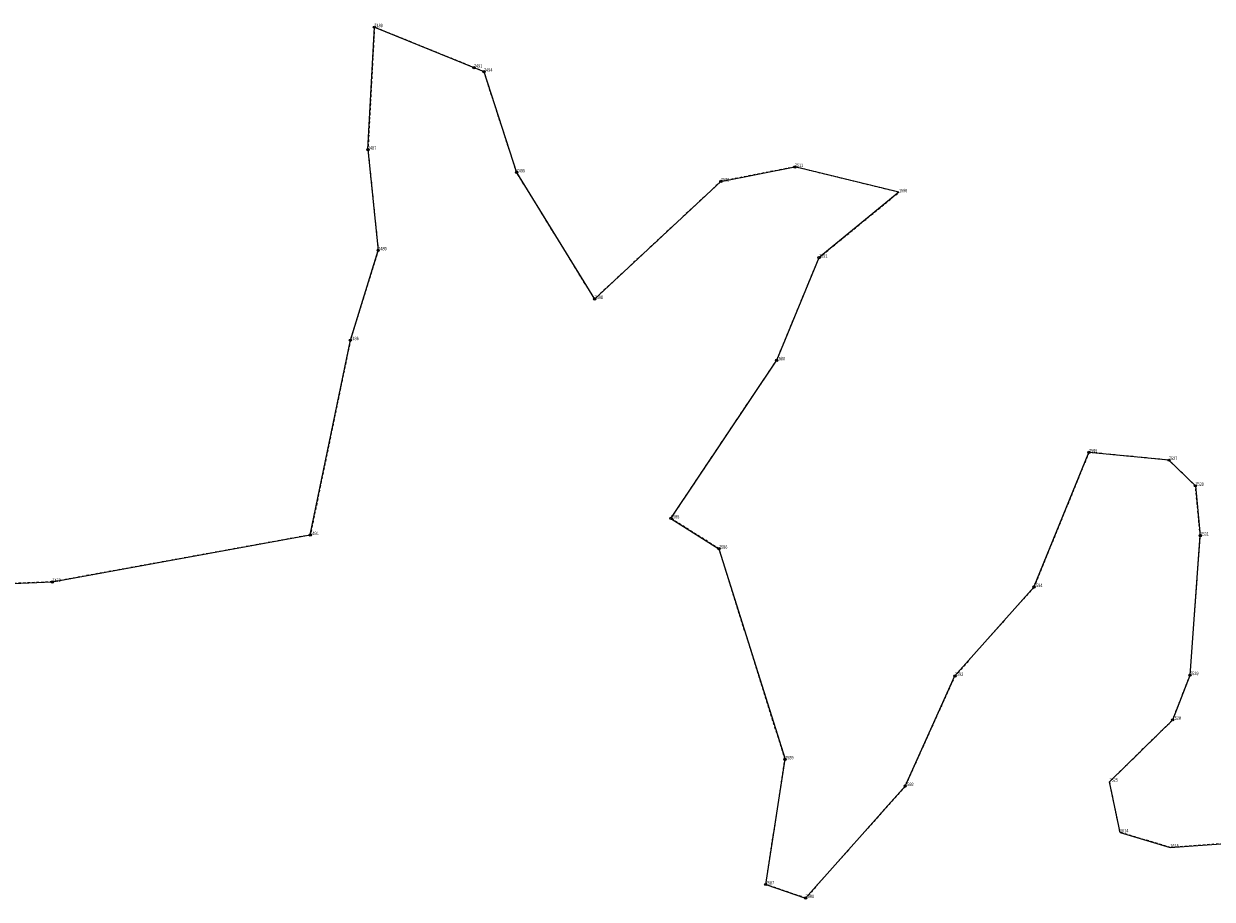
# Model space of a CAD drawing. Header units: metres. Extents: x 6524698 to 6533081, y 5883213 to 5896811.
# Tile 22 of 131: x 6529299 to 6529563, y 5886650 to 5886844. Entities that reach past the tile are written whole.
import ezdxf

# ---------------------------------------------------------------- set-up
doc = ezdxf.new("R2010")
doc.units = ezdxf.units.M
doc.linetypes.add('mapa zasadnicza$0$219-500', pattern=[0])
doc.linetypes.add('mapa zasadnicza$0$egug-500', pattern=[1, 0.5, -0.5])
for name, color, linetype in [('mapa zasadnicza$0$202-punkt graniczny', 7, 'Continuous'), ('mapa zasadnicza$0$202-punkt graniczny-Atr103', 7, 'Continuous'), ('mapa zasadnicza$0$203-punkt graniczny', 7, 'Continuous'), ('mapa zasadnicza$0$203-punkt graniczny-Atr104', 7, 'Continuous'), ('mapa zasadnicza$0$218-kontur użytku gruntowego', 7, 'Continuous'), ('mapa zasadnicza$0$219-działka ewidencyjna', 7, 'Continuous')]:
    doc.layers.add(name, color=color, linetype=linetype)
doc.styles.add('mapa zasadnicza$0$STANDARD', font='Working1250', dxfattribs={"width": 0.75})

# ---------------------------------------------------------------- blocks, each defined once
blk = doc.blocks.new('mapa zasadnicza$0$203')
at = {"linetype": 'Continuous', "lineweight": 0}
h = blk.add_hatch(color=0, dxfattribs=at)
edge = h.paths.add_edge_path()
edge.add_arc((0, 0), 0.045, 0, 360)
blk = doc.blocks.new('mapa zasadnicza$0$202')
at = {"color": 0, "linetype": 'Continuous', "lineweight": 0}
blk.add_circle((0, 0), 0.25, dxfattribs=at)

msp = doc.modelspace()

# ---------------------------------------------------------------- linework, layer by layer
at = {"layer": 'mapa zasadnicza$0$218-kontur użytku gruntowego', "color": 3, "linetype": 'mapa zasadnicza$0$egug-500', "lineweight": 18, "flags": 128}
for points in [[(6529376.76, 5886843.72), (6529375.32, 5886816.52)], [(6529398.87, 5886834.75), (6529376.76, 5886843.72)], [(6529401.09, 5886833.84), (6529398.87, 5886834.75)], [(6529408.35, 5886811.46), (6529401.09, 5886833.84)], [(6529375.32, 5886816.52), (6529377.6, 5886794.11)], [(6529425.67, 5886783.31), (6529408.35, 5886811.46)], [(6529470.16, 5886812.67), (6529453.72, 5886809.46)], [(6529493.27, 5886807.04), (6529470.16, 5886812.67)], [(6529453.72, 5886809.46), (6529425.67, 5886783.31)], [(6529475.53, 5886792.51), (6529493.27, 5886807.04)], [(6529377.6, 5886794.11), (6529371.42, 5886774.16)], [(6529466.11, 5886769.7), (6529475.53, 5886792.51)], [(6529371.42, 5886774.16), (6529362.51, 5886730.87)], [(6529442.63, 5886734.56), (6529466.11, 5886769.7)], [(6529535.47, 5886749.22), (6529523.26, 5886719.3)], [(6529553.24, 5886747.5), (6529535.47, 5886749.22)], [(6529559.12, 5886741.79), (6529553.24, 5886747.5)], [(6529560.21, 5886730.69), (6529559.12, 5886741.79)], [(6529453.3, 5886727.81), (6529442.63, 5886734.56)], [(6529362.51, 5886730.87), (6529305.23, 5886720.44)], [(6529557.94, 5886699.71), (6529560.21, 5886730.69)], [(6529467.98, 5886681.01), (6529453.3, 5886727.81)], [(6529305.23, 5886720.44), (6529280.7, 5886719.44)], [(6529523.26, 5886719.3), (6529505.7, 5886699.54)], [(6529505.7, 5886699.54), (6529494.66, 5886675.06)], [(6529554.08, 5886689.79), (6529557.94, 5886699.71)], [(6529540.05, 5886676.04), (6529554.08, 5886689.79)], [(6529463.69, 5886653.19), (6529467.98, 5886681.01)], [(6529494.66, 5886675.06), (6529472.54, 5886650.16)], [(6529542.38, 5886664.78), (6529540.05, 5886676.04)], [(6529553.55, 5886661.42), (6529542.38, 5886664.78)], [(6529581.2, 5886663.4), (6529553.55, 5886661.42)], [(6529472.54, 5886650.16), (6529463.69, 5886653.19)]]:
    msp.add_lwpolyline(points, dxfattribs=at)
at = {"layer": 'mapa zasadnicza$0$219-działka ewidencyjna', "color": 7, "linetype": 'mapa zasadnicza$0$219-500', "lineweight": 18, "flags": 128}
for points in [[(6529375.32, 5886816.52), (6529376.76, 5886843.72)], [(6529376.76, 5886843.72), (6529398.87, 5886834.75)], [(6529398.87, 5886834.75), (6529401.09, 5886833.84)], [(6529401.09, 5886833.84), (6529408.35, 5886811.46)], [(6529375.32, 5886816.52), (6529377.6, 5886794.11)], [(6529408.35, 5886811.46), (6529425.67, 5886783.31)], [(6529453.72, 5886809.46), (6529470.16, 5886812.67)], [(6529493.27, 5886807.04), (6529470.16, 5886812.67)], [(6529425.67, 5886783.31), (6529453.72, 5886809.46)], [(6529493.27, 5886807.04), (6529475.53, 5886792.51)], [(6529371.42, 5886774.16), (6529377.6, 5886794.11)], [(6529466.11, 5886769.7), (6529475.53, 5886792.51)], [(6529362.51, 5886730.87), (6529371.42, 5886774.16)], [(6529442.63, 5886734.56), (6529466.11, 5886769.7)], [(6529523.26, 5886719.3), (6529535.47, 5886749.22)], [(6529553.24, 5886747.5), (6529535.47, 5886749.22)], [(6529553.24, 5886747.5), (6529559.12, 5886741.79)], [(6529559.12, 5886741.79), (6529560.21, 5886730.69)], [(6529442.63, 5886734.56), (6529453.3, 5886727.81)], [(6529305.23, 5886720.44), (6529362.51, 5886730.87)], [(6529557.94, 5886699.71), (6529560.21, 5886730.69)], [(6529453.3, 5886727.81), (6529467.98, 5886681.01)], [(6529280.7, 5886719.44), (6529305.23, 5886720.44)], [(6529505.7, 5886699.54), (6529523.26, 5886719.3)], [(6529494.66, 5886675.06), (6529505.7, 5886699.54)], [(6529554.08, 5886689.79), (6529557.94, 5886699.71)], [(6529540.05, 5886676.04), (6529554.08, 5886689.79)], [(6529463.69, 5886653.19), (6529467.98, 5886681.01)], [(6529472.54, 5886650.16), (6529494.66, 5886675.06)], [(6529542.38, 5886664.78), (6529540.05, 5886676.04)], [(6529542.38, 5886664.78), (6529553.55, 5886661.42)], [(6529553.55, 5886661.42), (6529581.2, 5886663.4)], [(6529463.69, 5886653.19), (6529472.54, 5886650.16)]]:
    msp.add_lwpolyline(points, dxfattribs=at)

# ---------------------------------------------------------------- block references
at = {"layer": 'mapa zasadnicza$0$202-punkt graniczny', "color": 7, "linetype": 'Continuous', "lineweight": 18}
for p in [(6529376.76, 5886843.72), (6529398.87, 5886834.75), (6529401.09, 5886833.84), (6529375.32, 5886816.52), (6529408.35, 5886811.46), (6529470.16, 5886812.67), (6529453.72, 5886809.46), (6529377.6, 5886794.11), (6529475.53, 5886792.51), (6529425.67, 5886783.31), (6529371.42, 5886774.16), (6529466.11, 5886769.7), (6529535.47, 5886749.22), (6529553.24, 5886747.5), (6529559.12, 5886741.79), (6529442.63, 5886734.56), (6529362.51, 5886730.87), (6529560.21, 5886730.69), (6529453.3, 5886727.81), (6529305.23, 5886720.44), (6529523.26, 5886719.3), (6529505.7, 5886699.54), (6529557.94, 5886699.71), (6529554.08, 5886689.79), (6529467.98, 5886681.01), (6529494.66, 5886675.06), (6529463.69, 5886653.19), (6529472.54, 5886650.16)]:
    msp.add_blockref('mapa zasadnicza$0$202', p, dxfattribs=at)
at = {"layer": 'mapa zasadnicza$0$203-punkt graniczny', "color": 7, "linetype": 'Continuous', "lineweight": 18}
for p in [(6529493.27, 5886807.04), (6529540.05, 5886676.04), (6529542.38, 5886664.78), (6529553.55, 5886661.42)]:
    msp.add_blockref('mapa zasadnicza$0$203', p, dxfattribs=at)

# ---------------------------------------------------------------- texts
at = {"layer": 'mapa zasadnicza$0$202-punkt graniczny-Atr103', "color": 7, "style": 'mapa zasadnicza$0$STANDARD', "width": 0.667}
for s, p in [('7488', (6529376.76, 5886843.72)), ('7491', (6529398.87, 5886834.75)), ('7494', (6529401.09, 5886833.84)), ('7487', (6529375.32, 5886816.52)), ('7495', (6529408.35, 5886811.46)), ('7511', (6529470.16, 5886812.67)), ('7502', (6529453.72, 5886809.46)), ('7489', (6529377.6, 5886794.11)), ('7591', (6529475.53, 5886792.51)), ('7498', (6529425.67, 5886783.31)), ('7486', (6529371.42, 5886774.16)), ('7588', (6529466.11, 5886769.7)), ('7595', (6529535.47, 5886749.22)), ('7527', (6529553.24, 5886747.5)), ('7530', (6529559.12, 5886741.79)), ('7585', (6529442.63, 5886734.56)), ('7484', (6529362.51, 5886730.87)), ('7531', (6529560.21, 5886730.69)), ('7586', (6529453.3, 5886727.81)), ('7479', (6529305.23, 5886720.44)), ('7594', (6529523.26, 5886719.3)), ('7593', (6529505.7, 5886699.54)), ('7529', (6529557.94, 5886699.71)), ('7528', (6529554.08, 5886689.79)), ('7589', (6529467.98, 5886681.01)), ('7592', (6529494.66, 5886675.06)), ('7587', (6529463.69, 5886653.19)), ('7590', (6529472.54, 5886650.16))]:
    msp.add_text(s, height=0.75, dxfattribs=at).set_placement(p)
at = {"layer": 'mapa zasadnicza$0$203-punkt graniczny-Atr104', "color": 7, "style": 'mapa zasadnicza$0$STANDARD', "width": 0.667}
for s, p in [('1596', (6529493.27, 5886807.04)), ('7525', (6529540.05, 5886676.04)), ('1614', (6529542.38, 5886664.78)), ('1615', (6529553.55, 5886661.42))]:
    msp.add_text(s, height=0.75, dxfattribs=at).set_placement(p)

doc.saveas('drawing.dxf')
